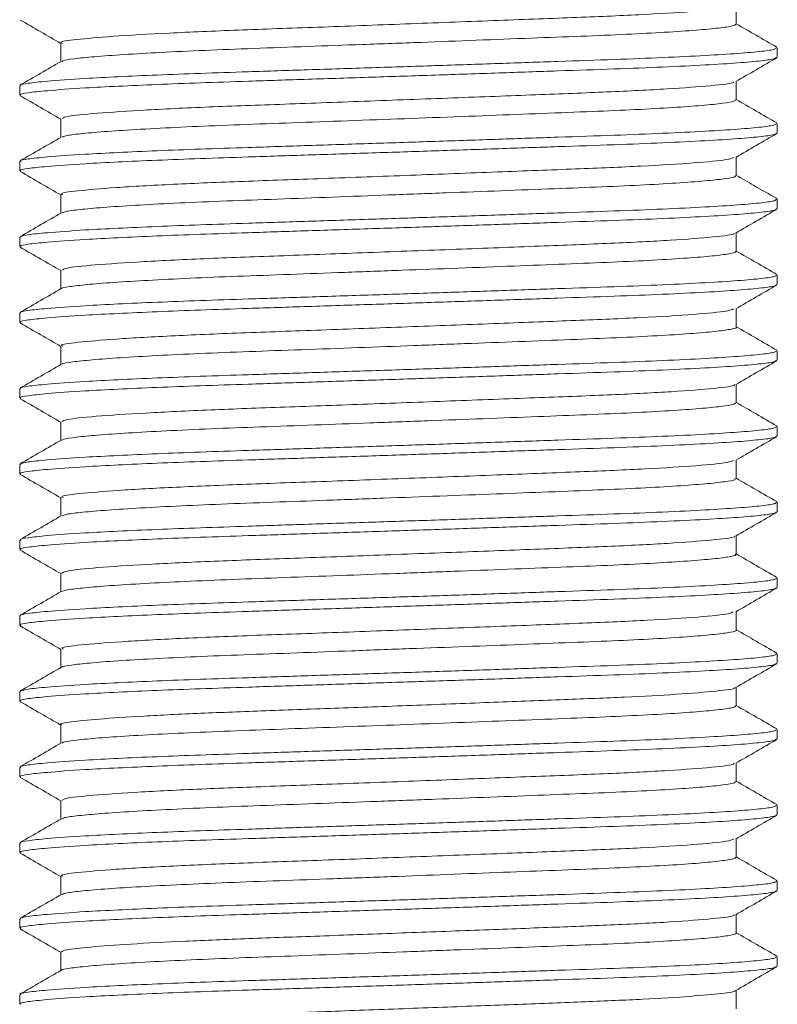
# Model space of a CAD drawing. Header units: millimetres. Extents: x 0 to 210, y 0 to 297.
# Tile 18 of 38: x 69 to 79, y 213 to 226. Entities that reach past the tile are written whole.
import ezdxf

# ---------------------------------------------------------------- set-up
doc = ezdxf.new("R2010")
doc.units = ezdxf.units.MM
doc.linetypes.add('HIDDEN', pattern=[1.905, 1.27, -0.635])
doc.layers.add('FORMAT', color=7, linetype='HIDDEN')

msp = doc.modelspace()

# ---------------------------------------------------------------- linework, layer by layer
at = {"layer": 'FORMAT', "linetype": 'Continuous', "lineweight": 15}
for p, q in [((78.051, 225.659), (78.051, 225.904)), ((69.133, 225.409), (69.133, 225.163)), ((78.592, 225.221), (78.592, 225.346)), ((78.051, 224.659), (78.051, 224.904)), ((68.592, 224.846), (68.592, 224.721)), ((69.133, 224.409), (69.133, 224.163)), ((78.592, 224.221), (78.592, 224.346)), ((78.051, 223.659), (78.051, 223.904)), ((68.592, 223.846), (68.592, 223.721)), ((69.133, 223.409), (69.133, 223.163)), ((78.592, 223.221), (78.592, 223.346)), ((68.592, 222.846), (68.592, 222.721)), ((78.051, 222.659), (78.051, 222.904)), ((69.133, 222.409), (69.133, 222.163)), ((78.592, 222.221), (78.592, 222.346)), ((68.592, 221.846), (68.592, 221.721)), ((78.051, 221.659), (78.051, 221.904)), ((69.133, 221.409), (69.133, 221.163)), ((78.592, 221.221), (78.592, 221.346)), ((78.051, 220.659), (78.051, 220.904)), ((68.592, 220.846), (68.592, 220.721)), ((69.133, 220.409), (69.133, 220.163)), ((78.592, 220.221), (78.592, 220.346)), ((68.592, 219.846), (68.592, 219.721)), ((78.051, 219.659), (78.051, 219.904)), ((69.133, 219.409), (69.133, 219.163)), ((78.592, 219.221), (78.592, 219.346)), ((68.592, 218.846), (68.592, 218.721)), ((78.051, 218.659), (78.051, 218.904)), ((69.133, 218.409), (69.133, 218.163)), ((78.592, 218.221), (78.592, 218.346)), ((78.051, 217.659), (78.051, 217.904)), ((68.592, 217.846), (68.592, 217.721)), ((69.133, 217.409), (69.133, 217.163)), ((78.592, 217.221), (78.592, 217.346)), ((68.592, 216.846), (68.592, 216.721)), ((78.051, 216.659), (78.051, 216.904)), ((69.133, 216.409), (69.133, 216.163)), ((78.592, 216.221), (78.592, 216.346)), ((68.592, 215.846), (68.592, 215.721)), ((78.051, 215.659), (78.051, 215.904)), ((69.133, 215.409), (69.133, 215.163)), ((78.592, 215.221), (78.592, 215.346)), ((78.051, 214.659), (78.051, 214.904)), ((68.592, 214.846), (68.592, 214.721)), ((69.133, 214.409), (69.133, 214.163)), ((78.592, 214.221), (78.592, 214.346)), ((68.592, 213.846), (68.592, 213.721)), ((78.051, 213.659), (78.051, 213.904)), ((69.133, 213.409), (69.133, 213.163)), ((78.592, 213.221), (78.592, 213.346)), ((68.592, 212.846), (68.592, 212.721)), ((78.051, 212.659), (78.051, 212.904))]:
    msp.add_line(p, q, dxfattribs=at)
at = {"layer": 'FORMAT', "linetype": 'Continuous', "lineweight": 0}
for p, q in [((78.586, 223.353), (78.58, 223.355)), ((68.607, 222.846), (68.598, 222.853)), ((78.586, 220.353), (78.579, 220.355)), ((68.607, 219.846), (68.598, 219.853)), ((78.586, 217.353), (78.579, 217.355)), ((68.607, 216.846), (68.598, 216.853)), ((78.586, 214.353), (78.579, 214.355))]:
    msp.add_line(p, q, dxfattribs=at)
for points, knots in [([(78.021, 225.9), (77.994, 225.889), (77.932, 225.865), (77.495, 225.824), (76.806, 225.782), (75.903, 225.745), (74.844, 225.705), (73.686, 225.661), (72.528, 225.618), (71.458, 225.58), (70.53, 225.541), (69.787, 225.498), (69.319, 225.455), (69.111, 225.428), (69.151, 225.412), (69.159, 225.409)], [0, 0, 0, 0, 0.066178, 0.150268, 0.233581, 0.315192, 0.398443, 0.483987, 0.568937, 0.650683, 0.732229, 0.816179, 0.899809, 0.980468, 1, 1, 1, 1]), ([(78.047, 225.659), (78.038, 225.651), (78.02, 225.634), (77.836, 225.607), (77.537, 225.579), (77.126, 225.551), (76.61, 225.524), (76.014, 225.499), (75.343, 225.474), (74.629, 225.446), (73.879, 225.418), (73.127, 225.39), (72.382, 225.363), (71.678, 225.338), (71.022, 225.313), (70.444, 225.285), (69.952, 225.257), (69.565, 225.229), (69.298, 225.202), (69.16, 225.181), (69.156, 225.17), (69.154, 225.167)], [0, 0, 0, 0, 0.0502041, 0.1056919, 0.1596188, 0.2151089, 0.2690451, 0.3245461, 0.3784699, 0.4339575, 0.4878821, 0.5433699, 0.5973062, 0.6528073, 0.7067308, 0.7622183, 0.8161413, 0.8716272, 0.9255634, 0.9810643, 1, 1, 1, 1]), ([(68.607, 224.846), (68.602, 224.849), (68.583, 224.859), (68.691, 224.878), (68.952, 224.907), (69.37, 224.937), (69.882, 224.964), (70.394, 224.987), (70.973, 225.009), (71.639, 225.031), (72.401, 225.056), (73.234, 225.083), (74.084, 225.111), (74.913, 225.139), (75.712, 225.167), (76.444, 225.191), (77.101, 225.217), (77.652, 225.244), (78.094, 225.272), (78.4, 225.3), (78.572, 225.325), (78.576, 225.34), (78.577, 225.346)], [0, 0, 0, 0, 0.014985, 0.067933, 0.122416, 0.190062, 0.234686, 0.280215, 0.32484, 0.370369, 0.423315, 0.477797, 0.530745, 0.585229, 0.638185, 0.692678, 0.745625, 0.800107, 0.853054, 0.907535, 0.960492, 1, 1, 1, 1]), ([(68.607, 224.721), (68.602, 224.724), (68.583, 224.734), (68.691, 224.753), (68.952, 224.782), (69.37, 224.812), (69.882, 224.839), (70.394, 224.862), (70.973, 224.884), (71.639, 224.906), (72.401, 224.931), (73.234, 224.958), (74.084, 224.986), (74.913, 225.014), (75.712, 225.042), (76.444, 225.066), (77.101, 225.092), (77.652, 225.119), (78.094, 225.147), (78.4, 225.175), (78.572, 225.2), (78.576, 225.215), (78.577, 225.221)], [0, 0, 0, 0, 0.014985, 0.067933, 0.122416, 0.190062, 0.234686, 0.280215, 0.32484, 0.370369, 0.423315, 0.477797, 0.530745, 0.585229, 0.638185, 0.692678, 0.745625, 0.800107, 0.853054, 0.907535, 0.960492, 1, 1, 1, 1]), ([(78.014, 224.899), (78.016, 224.896), (78.025, 224.879), (77.743, 224.846), (77.18, 224.803), (76.378, 224.763), (75.41, 224.726), (74.309, 224.684), (73.143, 224.641), (72.016, 224.599), (70.997, 224.563), (70.137, 224.52), (69.517, 224.477), (69.173, 224.439), (69.163, 224.418), (69.159, 224.409)], [0, 0, 0, 0, 0.023922, 0.10881, 0.192807, 0.274656, 0.354653, 0.437783, 0.523371, 0.607034, 0.688372, 0.772846, 0.858455, 0.940834, 1, 1, 1, 1]), ([(78.037, 224.659), (78.037, 224.653), (78.035, 224.638), (77.886, 224.613), (77.617, 224.586), (77.226, 224.557), (76.737, 224.53), (76.153, 224.505), (75.502, 224.48), (74.791, 224.452), (74.052, 224.425), (73.294, 224.396), (72.551, 224.369), (71.83, 224.343), (71.166, 224.319), (70.565, 224.291), (70.056, 224.264), (69.641, 224.235), (69.348, 224.208), (69.18, 224.185), (69.163, 224.172), (69.157, 224.168)], [0, 0, 0, 0, 0.039228, 0.093174, 0.148684, 0.202639, 0.258159, 0.312113, 0.367634, 0.421579, 0.477089, 0.531043, 0.586561, 0.640517, 0.696039, 0.749984, 0.805494, 0.859447, 0.914963, 0.96892, 1, 1, 1, 1]), ([(68.607, 223.846), (68.602, 223.849), (68.583, 223.859), (68.691, 223.878), (68.952, 223.907), (69.37, 223.937), (69.882, 223.964), (70.394, 223.987), (70.973, 224.009), (71.639, 224.031), (72.401, 224.056), (73.234, 224.083), (74.084, 224.111), (74.913, 224.139), (75.712, 224.167), (76.444, 224.191), (77.101, 224.217), (77.652, 224.244), (78.094, 224.272), (78.4, 224.3), (78.572, 224.325), (78.576, 224.34), (78.577, 224.346)], [0, 0, 0, 0, 0.014985, 0.067933, 0.122416, 0.190062, 0.234686, 0.280215, 0.32484, 0.370369, 0.423315, 0.477797, 0.530745, 0.585229, 0.638185, 0.692678, 0.745625, 0.800107, 0.853054, 0.907535, 0.960492, 1, 1, 1, 1]), ([(68.607, 223.721), (68.602, 223.724), (68.583, 223.734), (68.691, 223.753), (68.952, 223.782), (69.37, 223.812), (69.882, 223.839), (70.394, 223.862), (70.973, 223.884), (71.639, 223.906), (72.401, 223.931), (73.234, 223.958), (74.084, 223.986), (74.913, 224.014), (75.712, 224.042), (76.444, 224.066), (77.101, 224.092), (77.652, 224.119), (78.094, 224.147), (78.4, 224.175), (78.572, 224.2), (78.576, 224.215), (78.577, 224.221)], [0, 0, 0, 0, 0.014985, 0.067933, 0.122416, 0.190062, 0.234686, 0.280215, 0.32484, 0.370369, 0.423315, 0.477797, 0.530745, 0.585229, 0.638185, 0.692678, 0.745625, 0.800107, 0.853054, 0.907535, 0.960492, 1, 1, 1, 1]), ([(78.017, 223.9), (77.996, 223.89), (77.945, 223.866), (77.522, 223.826), (76.839, 223.784), (75.946, 223.747), (74.901, 223.707), (73.755, 223.663), (72.603, 223.62), (71.528, 223.583), (70.585, 223.544), (69.821, 223.501), (69.334, 223.457), (69.115, 223.429), (69.153, 223.412), (69.161, 223.409)], [0, 0, 0, 0, 0.062656, 0.147461, 0.231606, 0.312577, 0.394911, 0.479639, 0.563953, 0.645177, 0.727185, 0.811814, 0.896276, 0.977815, 1, 1, 1, 1]), ([(78.035, 223.659), (78.039, 223.655), (78.049, 223.642), (77.93, 223.62), (77.688, 223.592), (77.325, 223.564), (76.854, 223.536), (76.294, 223.51), (75.652, 223.486), (74.958, 223.459), (74.218, 223.431), (73.468, 223.403), (72.714, 223.375), (71.992, 223.348), (71.308, 223.324), (70.696, 223.298), (70.161, 223.27), (69.727, 223.242), (69.403, 223.214), (69.203, 223.189), (69.168, 223.175), (69.154, 223.168)], [0, 0, 0, 0, 0.025976, 0.081587, 0.13563, 0.19124, 0.245296, 0.30092, 0.354966, 0.41058, 0.464624, 0.520234, 0.574289, 0.629913, 0.683961, 0.739577, 0.793621, 0.849232, 0.903287, 0.958909, 1, 1, 1, 1]), ([(68.605, 222.855), (68.63, 222.863), (68.682, 222.879), (68.957, 222.907), (69.369, 222.937), (69.882, 222.964), (70.394, 222.987), (70.973, 223.009), (71.639, 223.031), (72.401, 223.056), (73.234, 223.083), (74.084, 223.111), (74.913, 223.139), (75.712, 223.167), (76.444, 223.191), (77.101, 223.217), (77.652, 223.244), (78.094, 223.272), (78.4, 223.3), (78.572, 223.325), (78.576, 223.34), (78.577, 223.346)], [0, 0, 0, 0, 0.0501954, 0.1057157, 0.1746487, 0.220122, 0.2665177, 0.311991, 0.3583872, 0.4123408, 0.467859, 0.5218151, 0.5773354, 0.6312999, 0.68683, 0.7407842, 0.7963032, 0.8502574, 0.9057757, 0.9597402, 1, 1, 1, 1]), ([(68.607, 222.721), (68.602, 222.724), (68.583, 222.734), (68.691, 222.753), (68.952, 222.782), (69.37, 222.812), (69.882, 222.839), (70.394, 222.862), (70.973, 222.884), (71.639, 222.906), (72.401, 222.931), (73.234, 222.958), (74.084, 222.986), (74.913, 223.014), (75.712, 223.042), (76.444, 223.066), (77.101, 223.092), (77.652, 223.119), (78.094, 223.147), (78.4, 223.175), (78.572, 223.2), (78.576, 223.215), (78.577, 223.221)], [0, 0, 0, 0, 0.014985, 0.067933, 0.122416, 0.190062, 0.234686, 0.280215, 0.32484, 0.370369, 0.423315, 0.477797, 0.530745, 0.585229, 0.638185, 0.692678, 0.745625, 0.800107, 0.853054, 0.907535, 0.960492, 1, 1, 1, 1]), ([(78.019, 222.899), (78.021, 222.897), (78.035, 222.881), (77.772, 222.849), (77.227, 222.805), (76.428, 222.765), (75.458, 222.728), (74.357, 222.686), (73.193, 222.643), (72.071, 222.601), (71.054, 222.565), (70.19, 222.523), (69.552, 222.48), (69.183, 222.441), (69.164, 222.419), (69.156, 222.409)], [0, 0, 0, 0, 0.018027, 0.102163, 0.18712, 0.270064, 0.350858, 0.434791, 0.519791, 0.603014, 0.683717, 0.767427, 0.852448, 0.935932, 1, 1, 1, 1]), ([(78.038, 222.659), (78.042, 222.657), (78.06, 222.646), (77.966, 222.626), (77.756, 222.598), (77.414, 222.57), (76.97, 222.542), (76.425, 222.516), (75.805, 222.492), (75.116, 222.465), (74.39, 222.437), (73.635, 222.409), (72.885, 222.381), (72.149, 222.354), (71.46, 222.33), (70.825, 222.304), (70.275, 222.276), (69.815, 222.248), (69.462, 222.22), (69.239, 222.193), (69.135, 222.176), (69.142, 222.167), (69.142, 222.167)], [0, 0, 0, 0, 0.013927, 0.067845, 0.123326, 0.17725, 0.232737, 0.286666, 0.34216, 0.396078, 0.451559, 0.505481, 0.560966, 0.614895, 0.67039, 0.724308, 0.779789, 0.833709, 0.889192, 0.943122, 0.998616, 1, 1, 1, 1]), ([(68.607, 221.846), (68.602, 221.849), (68.583, 221.859), (68.691, 221.878), (68.952, 221.907), (69.37, 221.937), (69.882, 221.964), (70.394, 221.987), (70.973, 222.009), (71.639, 222.031), (72.401, 222.056), (73.234, 222.083), (74.084, 222.111), (74.913, 222.139), (75.712, 222.167), (76.444, 222.191), (77.101, 222.217), (77.652, 222.244), (78.094, 222.272), (78.4, 222.3), (78.572, 222.325), (78.576, 222.34), (78.577, 222.346)], [0, 0, 0, 0, 0.014985, 0.067933, 0.122416, 0.190062, 0.234686, 0.280215, 0.32484, 0.370369, 0.423315, 0.477797, 0.530745, 0.585229, 0.638185, 0.692678, 0.745625, 0.800107, 0.853054, 0.907535, 0.960492, 1, 1, 1, 1]), ([(68.607, 221.721), (68.602, 221.724), (68.583, 221.734), (68.691, 221.753), (68.952, 221.782), (69.37, 221.812), (69.882, 221.839), (70.394, 221.862), (70.973, 221.884), (71.639, 221.906), (72.401, 221.931), (73.234, 221.958), (74.084, 221.986), (74.913, 222.014), (75.712, 222.042), (76.444, 222.066), (77.101, 222.092), (77.652, 222.119), (78.094, 222.147), (78.4, 222.175), (78.572, 222.2), (78.576, 222.215), (78.577, 222.221)], [0, 0, 0, 0, 0.014985, 0.067933, 0.122416, 0.190062, 0.234686, 0.280215, 0.32484, 0.370369, 0.423315, 0.477797, 0.530745, 0.585229, 0.638185, 0.692678, 0.745625, 0.800107, 0.853054, 0.907535, 0.960492, 1, 1, 1, 1]), ([(78.014, 221.9), (77.994, 221.89), (77.946, 221.867), (77.524, 221.826), (76.84, 221.784), (75.951, 221.747), (74.919, 221.707), (73.785, 221.665), (72.637, 221.622), (71.556, 221.584), (70.601, 221.545), (69.828, 221.501), (69.334, 221.457), (69.115, 221.429), (69.153, 221.412), (69.161, 221.408)], [0, 0, 0, 0, 0.060741, 0.146253, 0.231103, 0.3113, 0.392817, 0.476722, 0.560292, 0.642311, 0.724914, 0.810234, 0.895417, 0.97764, 1, 1, 1, 1]), ([(78.049, 221.659), (78.05, 221.659), (78.071, 221.65), (77.997, 221.632), (77.815, 221.604), (77.502, 221.576), (77.078, 221.548), (76.558, 221.521), (75.949, 221.497), (75.278, 221.471), (74.554, 221.444), (73.809, 221.415), (73.051, 221.387), (72.314, 221.36), (71.608, 221.335), (70.964, 221.31), (70.39, 221.283), (69.911, 221.255), (69.531, 221.226), (69.28, 221.199), (69.153, 221.18), (69.153, 221.17), (69.153, 221.168)], [0, 0, 0, 0, 0.001251, 0.056786, 0.110751, 0.16628, 0.220256, 0.275798, 0.329769, 0.385306, 0.439271, 0.4948, 0.548775, 0.604316, 0.658289, 0.713828, 0.767792, 0.823321, 0.877295, 0.932834, 0.986808, 1, 1, 1, 1]), ([(68.607, 220.846), (68.602, 220.849), (68.583, 220.859), (68.691, 220.878), (68.952, 220.907), (69.37, 220.937), (69.882, 220.964), (70.394, 220.987), (70.973, 221.009), (71.639, 221.031), (72.401, 221.056), (73.234, 221.083), (74.084, 221.111), (74.913, 221.139), (75.712, 221.167), (76.444, 221.191), (77.101, 221.217), (77.652, 221.244), (78.094, 221.272), (78.4, 221.3), (78.572, 221.325), (78.576, 221.34), (78.577, 221.346)], [0, 0, 0, 0, 0.014985, 0.067933, 0.122416, 0.190062, 0.234686, 0.280215, 0.32484, 0.370369, 0.423315, 0.477797, 0.530745, 0.585229, 0.638185, 0.692678, 0.745625, 0.800107, 0.853054, 0.907535, 0.960492, 1, 1, 1, 1]), ([(68.607, 220.721), (68.602, 220.724), (68.583, 220.734), (68.691, 220.753), (68.952, 220.782), (69.37, 220.812), (69.882, 220.839), (70.394, 220.862), (70.973, 220.884), (71.639, 220.906), (72.401, 220.931), (73.234, 220.958), (74.084, 220.986), (74.913, 221.014), (75.712, 221.042), (76.444, 221.066), (77.101, 221.092), (77.652, 221.119), (78.094, 221.147), (78.4, 221.175), (78.572, 221.2), (78.576, 221.215), (78.577, 221.221)], [0, 0, 0, 0, 0.014985, 0.067933, 0.122416, 0.190062, 0.234686, 0.280215, 0.32484, 0.370369, 0.423315, 0.477797, 0.530745, 0.585229, 0.638185, 0.692678, 0.745625, 0.800107, 0.853054, 0.907535, 0.960492, 1, 1, 1, 1]), ([(78.022, 220.9), (78.024, 220.898), (78.04, 220.882), (77.784, 220.85), (77.242, 220.806), (76.439, 220.765), (75.462, 220.728), (74.358, 220.686), (73.2, 220.643), (72.088, 220.602), (71.079, 220.566), (70.213, 220.524), (69.565, 220.481), (69.185, 220.441), (69.164, 220.419), (69.155, 220.409)], [0, 0, 0, 0, 0.016213, 0.100837, 0.186374, 0.269923, 0.351254, 0.435748, 0.519799, 0.602125, 0.6819, 0.764594, 0.850183, 0.934291, 1, 1, 1, 1]), ([(78.041, 220.659), (78.038, 220.652), (78.029, 220.637), (77.866, 220.611), (77.582, 220.583), (77.184, 220.555), (76.681, 220.527), (76.095, 220.502), (75.432, 220.477), (74.723, 220.45), (73.975, 220.422), (73.224, 220.394), (72.475, 220.366), (71.766, 220.341), (71.101, 220.316), (70.514, 220.289), (70.009, 220.261), (69.608, 220.233), (69.325, 220.205), (69.172, 220.184), (69.161, 220.172), (69.158, 220.168)], [0, 0, 0, 0, 0.043864, 0.099462, 0.153495, 0.209093, 0.263137, 0.318748, 0.372779, 0.428376, 0.482407, 0.538003, 0.592046, 0.647658, 0.70169, 0.757289, 0.81132, 0.866917, 0.92096, 0.976571, 1, 1, 1, 1]), ([(68.605, 219.855), (68.63, 219.863), (68.682, 219.879), (68.957, 219.907), (69.369, 219.937), (69.882, 219.964), (70.394, 219.987), (70.973, 220.009), (71.639, 220.031), (72.401, 220.056), (73.234, 220.083), (74.084, 220.111), (74.913, 220.139), (75.712, 220.167), (76.444, 220.191), (77.101, 220.217), (77.652, 220.244), (78.094, 220.272), (78.4, 220.3), (78.572, 220.325), (78.576, 220.34), (78.577, 220.346)], [0, 0, 0, 0, 0.050357, 0.105868, 0.174789, 0.220254, 0.266642, 0.312108, 0.358496, 0.412441, 0.467949, 0.521896, 0.577407, 0.631363, 0.686883, 0.740828, 0.796338, 0.850283, 0.905792, 0.959747, 1, 1, 1, 1]), ([(68.607, 219.721), (68.602, 219.724), (68.583, 219.734), (68.691, 219.753), (68.952, 219.782), (69.37, 219.812), (69.882, 219.839), (70.394, 219.862), (70.973, 219.884), (71.639, 219.906), (72.401, 219.931), (73.234, 219.958), (74.084, 219.986), (74.913, 220.014), (75.712, 220.042), (76.444, 220.066), (77.101, 220.092), (77.652, 220.119), (78.094, 220.147), (78.4, 220.175), (78.572, 220.2), (78.576, 220.215), (78.577, 220.221)], [0, 0, 0, 0, 0.014985, 0.067933, 0.122416, 0.190062, 0.234686, 0.280215, 0.32484, 0.370369, 0.423315, 0.477797, 0.530745, 0.585229, 0.638185, 0.692678, 0.745625, 0.800107, 0.853054, 0.907535, 0.960492, 1, 1, 1, 1]), ([(78.013, 219.899), (77.996, 219.89), (77.954, 219.868), (77.555, 219.829), (76.891, 219.786), (76.007, 219.749), (74.962, 219.709), (73.81, 219.665), (72.647, 219.622), (71.566, 219.584), (70.621, 219.545), (69.856, 219.503), (69.355, 219.46), (69.123, 219.43), (69.156, 219.413), (69.165, 219.409)], [0, 0, 0, 0, 0.057172, 0.141202, 0.224755, 0.306677, 0.389553, 0.475012, 0.560187, 0.642291, 0.723454, 0.807296, 0.891118, 0.972223, 1, 1, 1, 1]), ([(78.035, 219.659), (78.037, 219.654), (78.043, 219.641), (77.911, 219.617), (77.658, 219.589), (77.281, 219.561), (76.805, 219.533), (76.232, 219.508), (75.589, 219.483), (74.884, 219.456), (74.148, 219.428), (73.39, 219.4), (72.645, 219.372), (71.919, 219.346), (71.248, 219.322), (70.637, 219.295), (70.116, 219.267), (69.688, 219.239), (69.379, 219.211), (69.191, 219.187), (69.165, 219.173), (69.154, 219.167)], [0, 0, 0, 0, 0.031647, 0.085561, 0.141038, 0.194961, 0.250448, 0.304372, 0.359861, 0.413775, 0.469252, 0.523174, 0.578658, 0.632584, 0.688073, 0.741988, 0.797465, 0.851385, 0.906868, 0.960794, 1, 1, 1, 1]), ([(68.607, 218.846), (68.602, 218.849), (68.583, 218.859), (68.691, 218.878), (68.952, 218.907), (69.37, 218.937), (69.882, 218.964), (70.394, 218.987), (70.973, 219.009), (71.639, 219.031), (72.401, 219.056), (73.234, 219.083), (74.084, 219.111), (74.913, 219.139), (75.712, 219.167), (76.444, 219.191), (77.101, 219.217), (77.652, 219.244), (78.094, 219.272), (78.4, 219.3), (78.572, 219.325), (78.576, 219.34), (78.577, 219.346)], [0, 0, 0, 0, 0.014985, 0.067933, 0.122416, 0.190062, 0.234686, 0.280215, 0.32484, 0.370369, 0.423315, 0.477797, 0.530745, 0.585229, 0.638185, 0.692678, 0.745625, 0.800107, 0.853054, 0.907535, 0.960492, 1, 1, 1, 1]), ([(68.607, 218.721), (68.602, 218.724), (68.583, 218.734), (68.691, 218.753), (68.952, 218.782), (69.37, 218.812), (69.882, 218.839), (70.394, 218.862), (70.973, 218.884), (71.639, 218.906), (72.401, 218.931), (73.234, 218.958), (74.084, 218.986), (74.913, 219.014), (75.712, 219.042), (76.444, 219.066), (77.101, 219.092), (77.652, 219.119), (78.094, 219.147), (78.4, 219.175), (78.572, 219.2), (78.576, 219.215), (78.577, 219.221)], [0, 0, 0, 0, 0.014985, 0.067933, 0.122416, 0.190062, 0.234686, 0.280215, 0.32484, 0.370369, 0.423315, 0.477797, 0.530745, 0.585229, 0.638185, 0.692678, 0.745625, 0.800107, 0.853054, 0.907535, 0.960492, 1, 1, 1, 1]), ([(78.025, 218.9), (78.027, 218.898), (78.046, 218.883), (77.8, 218.852), (77.276, 218.809), (76.491, 218.767), (75.532, 218.731), (74.438, 218.689), (73.276, 218.646), (72.148, 218.604), (71.122, 218.568), (70.245, 218.526), (69.588, 218.483), (69.193, 218.443), (69.163, 218.419), (69.149, 218.409)], [0, 0, 0, 0, 0.012503, 0.096405, 0.181329, 0.264437, 0.345085, 0.428768, 0.513717, 0.597088, 0.677696, 0.761141, 0.846093, 0.929709, 1, 1, 1, 1]), ([(78.037, 218.659), (78.041, 218.656), (78.056, 218.645), (77.952, 218.623), (77.726, 218.595), (77.377, 218.567), (76.919, 218.539), (76.37, 218.513), (75.737, 218.489), (75.049, 218.462), (74.314, 218.434), (73.564, 218.406), (72.809, 218.378), (72.082, 218.352), (71.392, 218.327), (70.77, 218.301), (70.224, 218.274), (69.777, 218.245), (69.437, 218.217), (69.214, 218.191), (69.168, 218.175), (69.146, 218.168)], [0, 0, 0, 0, 0.018816, 0.074355, 0.128327, 0.183863, 0.237848, 0.293398, 0.347374, 0.402915, 0.456888, 0.512425, 0.566408, 0.621958, 0.675936, 0.731479, 0.785452, 0.840988, 0.894971, 0.95052, 1, 1, 1, 1]), ([(68.607, 217.846), (68.602, 217.849), (68.583, 217.859), (68.691, 217.878), (68.952, 217.907), (69.37, 217.937), (69.882, 217.964), (70.394, 217.987), (70.973, 218.009), (71.639, 218.031), (72.401, 218.056), (73.234, 218.083), (74.084, 218.111), (74.913, 218.139), (75.712, 218.167), (76.444, 218.191), (77.101, 218.217), (77.652, 218.244), (78.094, 218.272), (78.4, 218.3), (78.572, 218.325), (78.576, 218.34), (78.577, 218.346)], [0, 0, 0, 0, 0.014985, 0.067933, 0.122416, 0.190062, 0.234686, 0.280215, 0.32484, 0.370369, 0.423315, 0.477797, 0.530745, 0.585229, 0.638185, 0.692678, 0.745625, 0.800107, 0.853054, 0.907535, 0.960492, 1, 1, 1, 1]), ([(68.607, 217.721), (68.602, 217.724), (68.583, 217.734), (68.691, 217.753), (68.952, 217.782), (69.37, 217.812), (69.882, 217.839), (70.394, 217.862), (70.973, 217.884), (71.639, 217.906), (72.401, 217.931), (73.234, 217.958), (74.084, 217.986), (74.913, 218.014), (75.712, 218.042), (76.444, 218.066), (77.101, 218.092), (77.652, 218.119), (78.094, 218.147), (78.4, 218.175), (78.572, 218.2), (78.576, 218.215), (78.577, 218.221)], [0, 0, 0, 0, 0.014985, 0.067933, 0.122416, 0.190062, 0.234686, 0.280215, 0.32484, 0.370369, 0.423315, 0.477797, 0.530745, 0.585229, 0.638185, 0.692678, 0.745625, 0.800107, 0.853054, 0.907535, 0.960492, 1, 1, 1, 1]), ([(78.011, 217.9), (77.998, 217.891), (77.965, 217.87), (77.58, 217.831), (76.924, 217.788), (76.049, 217.75), (75.019, 217.711), (73.88, 217.668), (72.723, 217.625), (71.637, 217.587), (70.678, 217.548), (69.892, 217.505), (69.371, 217.462), (69.127, 217.431), (69.158, 217.413), (69.166, 217.408)], [0, 0, 0, 0, 0.053381, 0.138089, 0.222441, 0.303736, 0.385666, 0.47027, 0.554766, 0.63639, 0.717971, 0.802451, 0.887069, 0.969039, 1, 1, 1, 1]), ([(78.043, 217.659), (78.046, 217.658), (78.066, 217.649), (77.984, 217.629), (77.791, 217.602), (77.464, 217.573), (77.033, 217.546), (76.499, 217.519), (75.888, 217.495), (75.206, 217.468), (74.485, 217.441), (73.731, 217.413), (72.98, 217.385), (72.24, 217.357), (71.545, 217.333), (70.902, 217.307), (70.341, 217.28), (69.868, 217.252), (69.501, 217.224), (69.261, 217.196), (69.146, 217.179), (69.148, 217.169), (69.148, 217.168)], [0, 0, 0, 0, 0.00763, 0.061649, 0.117234, 0.171258, 0.226847, 0.280878, 0.336476, 0.390495, 0.44608, 0.500101, 0.555689, 0.60972, 0.665318, 0.719337, 0.774922, 0.828941, 0.884526, 0.938557, 0.994156, 1, 1, 1, 1]), ([(68.604, 216.855), (68.629, 216.863), (68.682, 216.879), (68.957, 216.907), (69.369, 216.937), (69.882, 216.964), (70.394, 216.987), (70.973, 217.009), (71.639, 217.031), (72.401, 217.056), (73.234, 217.083), (74.084, 217.111), (74.913, 217.139), (75.712, 217.167), (76.444, 217.191), (77.101, 217.217), (77.652, 217.244), (78.094, 217.272), (78.4, 217.3), (78.572, 217.325), (78.576, 217.34), (78.577, 217.346)], [0, 0, 0, 0, 0.050562, 0.106061, 0.174967, 0.220423, 0.266801, 0.312257, 0.358635, 0.412568, 0.468064, 0.522, 0.577499, 0.631442, 0.686951, 0.740884, 0.796382, 0.850315, 0.905812, 0.959756, 1, 1, 1, 1]), ([(68.607, 216.721), (68.602, 216.724), (68.583, 216.734), (68.691, 216.753), (68.952, 216.782), (69.37, 216.812), (69.882, 216.839), (70.394, 216.862), (70.973, 216.884), (71.639, 216.906), (72.401, 216.931), (73.234, 216.958), (74.084, 216.986), (74.913, 217.014), (75.712, 217.042), (76.444, 217.066), (77.101, 217.092), (77.652, 217.119), (78.094, 217.147), (78.4, 217.175), (78.572, 217.2), (78.576, 217.215), (78.577, 217.221)], [0, 0, 0, 0, 0.014985, 0.067933, 0.122416, 0.190062, 0.234686, 0.280215, 0.32484, 0.370369, 0.423315, 0.477797, 0.530745, 0.585229, 0.638185, 0.692678, 0.745625, 0.800107, 0.853054, 0.907535, 0.960492, 1, 1, 1, 1]), ([(78.029, 216.9), (78.031, 216.898), (78.051, 216.884), (77.813, 216.853), (77.319, 216.812), (76.61, 216.773), (75.791, 216.741), (74.854, 216.705), (73.835, 216.666), (72.805, 216.628), (71.833, 216.593), (70.952, 216.56), (70.197, 216.523), (69.607, 216.484), (69.256, 216.446), (69.108, 216.424), (69.142, 216.411), (69.146, 216.409)], [0, 0, 0, 0, 0.00929, 0.093148, 0.178131, 0.252353, 0.324014, 0.397648, 0.473095, 0.54837, 0.621512, 0.693406, 0.767998, 0.84362, 0.918259, 0.9902, 1, 1, 1, 1]), ([(78.044, 216.659), (78.037, 216.651), (78.022, 216.635), (77.842, 216.608), (77.549, 216.58), (77.137, 216.552), (76.63, 216.525), (76.03, 216.5), (75.367, 216.475), (74.648, 216.447), (73.905, 216.419), (73.146, 216.391), (72.407, 216.364), (71.695, 216.338), (71.043, 216.313), (70.458, 216.286), (69.967, 216.258), (69.573, 216.23), (69.305, 216.202), (69.163, 216.182), (69.157, 216.17), (69.156, 216.167)], [0, 0, 0, 0, 0.049405, 0.103329, 0.158816, 0.21275, 0.268248, 0.32218, 0.377675, 0.431599, 0.487086, 0.541019, 0.596516, 0.650448, 0.705946, 0.759869, 0.815356, 0.869288, 0.924783, 0.978717, 1, 1, 1, 1]), ([(68.607, 215.846), (68.602, 215.849), (68.583, 215.859), (68.691, 215.878), (68.952, 215.907), (69.37, 215.937), (69.882, 215.964), (70.394, 215.987), (70.973, 216.009), (71.639, 216.031), (72.401, 216.056), (73.234, 216.083), (74.084, 216.111), (74.913, 216.139), (75.712, 216.167), (76.444, 216.191), (77.101, 216.217), (77.652, 216.244), (78.094, 216.272), (78.4, 216.3), (78.572, 216.325), (78.576, 216.34), (78.577, 216.346)], [0, 0, 0, 0, 0.014985, 0.067933, 0.122416, 0.190062, 0.234686, 0.280215, 0.32484, 0.370369, 0.423315, 0.477797, 0.530745, 0.585229, 0.638185, 0.692678, 0.745625, 0.800107, 0.853054, 0.907535, 0.960492, 1, 1, 1, 1]), ([(68.607, 215.721), (68.602, 215.724), (68.583, 215.734), (68.691, 215.753), (68.952, 215.782), (69.37, 215.812), (69.882, 215.839), (70.394, 215.862), (70.973, 215.884), (71.639, 215.906), (72.401, 215.931), (73.234, 215.958), (74.084, 215.986), (74.913, 216.014), (75.712, 216.042), (76.444, 216.066), (77.101, 216.092), (77.652, 216.119), (78.094, 216.147), (78.4, 216.175), (78.572, 216.2), (78.576, 216.215), (78.577, 216.221)], [0, 0, 0, 0, 0.014985, 0.067933, 0.122416, 0.190062, 0.234686, 0.280215, 0.32484, 0.370369, 0.423315, 0.477797, 0.530745, 0.585229, 0.638185, 0.692678, 0.745625, 0.800107, 0.853054, 0.907535, 0.960492, 1, 1, 1, 1]), ([(78.016, 215.9), (78.018, 215.896), (78.028, 215.88), (77.755, 215.847), (77.198, 215.804), (76.39, 215.763), (75.414, 215.727), (74.308, 215.684), (73.144, 215.641), (72.026, 215.6), (71.014, 215.563), (70.157, 215.521), (69.531, 215.478), (69.176, 215.44), (69.164, 215.418), (69.159, 215.409)], [0, 0, 0, 0, 0.022014, 0.106167, 0.19102, 0.273747, 0.354536, 0.438496, 0.523402, 0.606418, 0.687085, 0.770833, 0.855771, 0.939055, 1, 1, 1, 1]), ([(78.037, 215.659), (78.037, 215.653), (78.037, 215.639), (77.893, 215.614), (77.625, 215.586), (77.241, 215.558), (76.75, 215.531), (76.174, 215.505), (75.519, 215.481), (74.816, 215.453), (74.071, 215.425), (73.32, 215.397), (72.569, 215.37), (71.854, 215.344), (71.182, 215.319), (70.585, 215.292), (70.068, 215.264), (69.654, 215.236), (69.354, 215.208), (69.183, 215.186), (69.164, 215.173), (69.157, 215.168)], [0, 0, 0, 0, 0.03645, 0.092008, 0.146002, 0.20156, 0.255565, 0.311138, 0.365131, 0.42069, 0.474683, 0.53024, 0.584245, 0.639817, 0.693813, 0.749375, 0.803368, 0.858926, 0.912931, 0.968502, 1, 1, 1, 1]), ([(68.607, 214.846), (68.602, 214.849), (68.583, 214.859), (68.691, 214.878), (68.952, 214.907), (69.37, 214.937), (69.882, 214.964), (70.394, 214.987), (70.973, 215.009), (71.639, 215.031), (72.401, 215.056), (73.234, 215.083), (74.084, 215.111), (74.913, 215.139), (75.712, 215.167), (76.444, 215.191), (77.101, 215.217), (77.652, 215.244), (78.094, 215.272), (78.4, 215.3), (78.572, 215.325), (78.576, 215.34), (78.577, 215.346)], [0, 0, 0, 0, 0.014985, 0.067933, 0.122416, 0.190062, 0.234686, 0.280215, 0.32484, 0.370369, 0.423315, 0.477797, 0.530745, 0.585229, 0.638185, 0.692678, 0.745625, 0.800107, 0.853054, 0.907535, 0.960492, 1, 1, 1, 1]), ([(68.607, 214.721), (68.602, 214.724), (68.583, 214.734), (68.691, 214.753), (68.952, 214.782), (69.37, 214.812), (69.882, 214.839), (70.394, 214.862), (70.973, 214.884), (71.639, 214.906), (72.401, 214.931), (73.234, 214.958), (74.084, 214.986), (74.913, 215.014), (75.712, 215.042), (76.444, 215.066), (77.101, 215.092), (77.652, 215.119), (78.094, 215.147), (78.4, 215.175), (78.572, 215.2), (78.576, 215.215), (78.577, 215.221)], [0, 0, 0, 0, 0.014985, 0.067933, 0.122416, 0.190062, 0.234686, 0.280215, 0.32484, 0.370369, 0.423315, 0.477797, 0.530745, 0.585229, 0.638185, 0.692678, 0.745625, 0.800107, 0.853054, 0.907535, 0.960492, 1, 1, 1, 1]), ([(78.017, 214.9), (77.995, 214.89), (77.943, 214.866), (77.518, 214.826), (76.834, 214.783), (75.939, 214.746), (74.894, 214.706), (73.747, 214.663), (72.596, 214.62), (71.522, 214.583), (70.579, 214.543), (69.817, 214.5), (69.331, 214.457), (69.114, 214.428), (69.153, 214.412), (69.161, 214.408)], [0, 0, 0, 0, 0.062809, 0.147622, 0.231755, 0.31271, 0.395072, 0.479809, 0.564112, 0.645317, 0.727353, 0.811993, 0.896446, 0.977961, 1, 1, 1, 1]), ([(78.034, 214.659), (78.038, 214.655), (78.05, 214.643), (77.935, 214.621), (77.698, 214.593), (77.335, 214.564), (76.871, 214.537), (76.309, 214.511), (75.675, 214.487), (74.976, 214.46), (74.244, 214.432), (73.487, 214.403), (72.739, 214.376), (72.009, 214.349), (71.331, 214.325), (70.71, 214.298), (70.178, 214.271), (69.736, 214.243), (69.412, 214.215), (69.205, 214.19), (69.169, 214.175), (69.153, 214.168)], [0, 0, 0, 0, 0.025386, 0.079381, 0.134941, 0.188943, 0.244512, 0.298517, 0.35409, 0.408084, 0.463645, 0.517646, 0.573212, 0.627219, 0.682792, 0.736787, 0.792347, 0.846346, 0.901911, 0.955918, 1, 1, 1, 1]), ([(68.607, 213.846), (68.602, 213.849), (68.583, 213.859), (68.691, 213.878), (68.952, 213.907), (69.37, 213.937), (69.882, 213.964), (70.394, 213.987), (70.973, 214.009), (71.639, 214.031), (72.401, 214.056), (73.234, 214.083), (74.084, 214.111), (74.913, 214.139), (75.712, 214.167), (76.444, 214.191), (77.101, 214.217), (77.652, 214.244), (78.094, 214.272), (78.4, 214.3), (78.572, 214.325), (78.576, 214.34), (78.577, 214.346)], [0, 0, 0, 0, 0.014985, 0.067933, 0.122416, 0.190062, 0.234686, 0.280215, 0.32484, 0.370369, 0.423315, 0.477797, 0.530745, 0.585229, 0.638185, 0.692678, 0.745625, 0.800107, 0.853054, 0.907535, 0.960492, 1, 1, 1, 1]), ([(68.607, 213.721), (68.602, 213.724), (68.583, 213.734), (68.691, 213.753), (68.952, 213.782), (69.37, 213.812), (69.882, 213.839), (70.394, 213.862), (70.973, 213.884), (71.639, 213.906), (72.401, 213.931), (73.234, 213.958), (74.084, 213.986), (74.913, 214.014), (75.712, 214.042), (76.444, 214.066), (77.101, 214.092), (77.652, 214.119), (78.094, 214.147), (78.4, 214.175), (78.572, 214.2), (78.576, 214.215), (78.577, 214.221)], [0, 0, 0, 0, 0.014985, 0.067933, 0.122416, 0.190062, 0.234686, 0.280215, 0.32484, 0.370369, 0.423315, 0.477797, 0.530745, 0.585229, 0.638185, 0.692678, 0.745625, 0.800107, 0.853054, 0.907535, 0.960492, 1, 1, 1, 1]), ([(78.018, 213.899), (78.021, 213.897), (78.034, 213.881), (77.769, 213.848), (77.223, 213.805), (76.451, 213.766), (75.564, 213.732), (74.602, 213.695), (73.573, 213.657), (72.553, 213.619), (71.601, 213.585), (70.749, 213.551), (70.029, 213.513), (69.5, 213.474), (69.184, 213.439), (69.157, 213.419), (69.144, 213.409)], [0, 0, 0, 0, 0.018766, 0.102885, 0.187805, 0.270695, 0.342365, 0.416627, 0.492215, 0.56712, 0.639446, 0.71203, 0.787061, 0.862617, 0.936693, 1, 1, 1, 1]), ([(78.04, 213.659), (78.043, 213.657), (78.062, 213.647), (77.971, 213.627), (77.763, 213.599), (77.428, 213.571), (76.983, 213.543), (76.445, 213.516), (75.822, 213.492), (75.14, 213.466), (74.409, 213.438), (73.661, 213.41), (72.904, 213.382), (72.173, 213.355), (71.476, 213.331), (70.846, 213.305), (70.288, 213.277), (69.829, 213.249), (69.47, 213.221), (69.245, 213.194), (69.138, 213.177), (69.144, 213.168), (69.144, 213.167)], [0, 0, 0, 0, 0.011672, 0.06717, 0.121101, 0.176595, 0.230538, 0.286045, 0.339981, 0.395481, 0.449412, 0.504906, 0.558848, 0.614354, 0.668292, 0.723794, 0.777725, 0.833219, 0.88716, 0.942665, 0.996604, 1, 1, 1, 1]), ([(68.607, 212.846), (68.602, 212.849), (68.583, 212.859), (68.691, 212.878), (68.952, 212.907), (69.37, 212.937), (69.882, 212.964), (70.394, 212.987), (70.973, 213.009), (71.639, 213.031), (72.401, 213.056), (73.234, 213.083), (74.084, 213.111), (74.913, 213.139), (75.712, 213.167), (76.444, 213.191), (77.101, 213.217), (77.652, 213.244), (78.094, 213.272), (78.4, 213.3), (78.572, 213.325), (78.576, 213.34), (78.577, 213.346)], [0, 0, 0, 0, 0.014985, 0.067933, 0.122416, 0.190062, 0.234686, 0.280215, 0.32484, 0.370369, 0.423315, 0.477797, 0.530745, 0.585229, 0.638185, 0.692678, 0.745625, 0.800107, 0.853054, 0.907535, 0.960492, 1, 1, 1, 1]), ([(68.607, 212.721), (68.602, 212.724), (68.583, 212.734), (68.691, 212.753), (68.952, 212.782), (69.37, 212.812), (69.882, 212.839), (70.394, 212.862), (70.973, 212.884), (71.639, 212.906), (72.401, 212.931), (73.234, 212.958), (74.084, 212.986), (74.913, 213.014), (75.712, 213.042), (76.444, 213.066), (77.101, 213.092), (77.652, 213.119), (78.094, 213.147), (78.4, 213.175), (78.572, 213.2), (78.576, 213.215), (78.577, 213.221)], [0, 0, 0, 0, 0.014985, 0.067933, 0.122416, 0.190062, 0.234686, 0.280215, 0.32484, 0.370369, 0.423315, 0.477797, 0.530745, 0.585229, 0.638185, 0.692678, 0.745625, 0.800107, 0.853054, 0.907535, 0.960492, 1, 1, 1, 1]), ([(78.037, 212.9), (78.038, 212.899), (78.054, 212.887), (77.873, 212.861), (77.475, 212.823), (76.851, 212.785), (76.076, 212.751), (75.174, 212.717), (74.176, 212.679), (73.141, 212.641), (72.146, 212.604), (71.231, 212.572), (70.43, 212.535), (69.78, 212.497), (69.347, 212.459), (69.137, 212.43), (69.155, 212.414), (69.161, 212.409)], [0, 0, 0, 0, 0.004048, 0.078261, 0.15377, 0.228568, 0.300769, 0.37332, 0.44829, 0.523755, 0.597714, 0.669249, 0.742989, 0.818401, 0.893493, 0.966323, 1, 1, 1, 1])]:
    msp.add_open_spline(points, degree=3, knots=knots, dxfattribs=at)
at = {"layer": 'FORMAT', "linetype": 'Continuous', "lineweight": 15}
for points, knots in [([(68.599, 225.713), (68.689, 225.661), (68.867, 225.558), (69.045, 225.455), (69.133, 225.404)], [0, 0, 0, 0, 0.507182, 1, 1, 1, 1]), ([(78.584, 225.355), (78.494, 225.407), (78.316, 225.51), (78.138, 225.612), (78.051, 225.663)], [0, 0, 0, 0, 0.507987, 1, 1, 1, 1]), ([(69.14, 225.167), (69.05, 225.115), (68.869, 225.011), (68.689, 224.906), (68.598, 224.854)], [0, 0, 0, 0, 0.499968, 1, 1, 1, 1]), ([(78.043, 224.9), (78.133, 224.952), (78.314, 225.057), (78.495, 225.161), (78.585, 225.213)], [0, 0, 0, 0, 0.499968, 1, 1, 1, 1]), ([(68.598, 224.714), (68.689, 224.661), (68.867, 224.558), (69.045, 224.455), (69.133, 224.404)], [0, 0, 0, 0, 0.506676, 1, 1, 1, 1]), ([(78.585, 224.354), (78.495, 224.406), (78.317, 224.509), (78.139, 224.612), (78.051, 224.663)], [0, 0, 0, 0, 0.507043, 1, 1, 1, 1]), ([(69.141, 224.168), (69.051, 224.115), (68.87, 224.011), (68.689, 223.907), (68.599, 223.854)], [0, 0, 0, 0, 0.499966, 1, 1, 1, 1]), ([(78.044, 223.9), (78.134, 223.953), (78.315, 224.057), (78.496, 224.162), (78.586, 224.214)], [0, 0, 0, 0, 0.4999631, 1, 1, 1, 1]), ([(68.599, 223.714), (68.689, 223.661), (68.867, 223.558), (69.045, 223.455), (69.133, 223.404)], [0, 0, 0, 0, 0.50718, 1, 1, 1, 1]), ([(78.584, 223.355), (78.483, 223.413), (78.305, 223.516), (78.127, 223.619), (78.051, 223.663)], [0, 0, 0, 0, 0.568455, 1, 1, 1, 1]), ([(78.043, 222.9), (78.133, 222.952), (78.314, 223.057), (78.494, 223.161), (78.585, 223.213)], [0, 0, 0, 0, 0.499966, 1, 1, 1, 1]), ([(69.143, 223.168), (69.052, 223.116), (68.872, 223.012), (68.691, 222.907), (68.601, 222.855)], [0, 0, 0, 0, 0.499965, 1, 1, 1, 1]), ([(68.599, 222.713), (68.689, 222.661), (68.867, 222.558), (69.045, 222.455), (69.133, 222.404)], [0, 0, 0, 0, 0.507033, 1, 1, 1, 1]), ([(78.585, 222.354), (78.494, 222.407), (78.316, 222.51), (78.138, 222.612), (78.051, 222.663)], [0, 0, 0, 0, 0.5077425, 1, 1, 1, 1]), ([(69.14, 222.167), (69.05, 222.115), (68.869, 222.01), (68.689, 221.906), (68.598, 221.854)], [0, 0, 0, 0, 0.499969, 1, 1, 1, 1]), ([(78.043, 221.9), (78.133, 221.952), (78.314, 222.057), (78.495, 222.161), (78.585, 222.213)], [0, 0, 0, 0, 0.499968, 1, 1, 1, 1]), ([(68.598, 221.714), (68.688, 221.662), (68.867, 221.558), (69.045, 221.455), (69.133, 221.404)], [0, 0, 0, 0, 0.506551, 1, 1, 1, 1]), ([(78.585, 221.354), (78.495, 221.406), (78.317, 221.509), (78.139, 221.612), (78.051, 221.663)], [0, 0, 0, 0, 0.507131, 1, 1, 1, 1]), ([(69.141, 221.168), (69.051, 221.116), (68.87, 221.011), (68.69, 220.907), (68.599, 220.854)], [0, 0, 0, 0, 0.4999663, 1, 1, 1, 1]), ([(78.044, 220.9), (78.134, 220.953), (78.315, 221.057), (78.495, 221.162), (78.586, 221.214)], [0, 0, 0, 0, 0.4999627, 1, 1, 1, 1]), ([(68.599, 220.713), (68.689, 220.661), (68.867, 220.558), (69.045, 220.455), (69.133, 220.404)], [0, 0, 0, 0, 0.5072858, 1, 1, 1, 1]), ([(78.583, 220.355), (78.493, 220.407), (78.316, 220.51), (78.138, 220.613), (78.051, 220.663)], [0, 0, 0, 0, 0.508707, 1, 1, 1, 1]), ([(69.143, 220.168), (69.052, 220.116), (68.871, 220.012), (68.691, 219.907), (68.6, 219.855)], [0, 0, 0, 0, 0.499965, 1, 1, 1, 1]), ([(78.043, 219.9), (78.133, 219.952), (78.314, 220.057), (78.494, 220.161), (78.585, 220.213)], [0, 0, 0, 0, 0.499966, 1, 1, 1, 1]), ([(68.599, 219.713), (68.689, 219.661), (68.867, 219.558), (69.045, 219.455), (69.133, 219.404)], [0, 0, 0, 0, 0.507065, 1, 1, 1, 1]), ([(78.585, 219.354), (78.494, 219.407), (78.316, 219.509), (78.138, 219.612), (78.051, 219.663)], [0, 0, 0, 0, 0.5075, 1, 1, 1, 1]), ([(78.043, 218.9), (78.133, 218.952), (78.314, 219.057), (78.495, 219.161), (78.585, 219.213)], [0, 0, 0, 0, 0.499968, 1, 1, 1, 1]), ([(69.14, 219.167), (69.05, 219.115), (68.869, 219.01), (68.689, 218.906), (68.598, 218.854)], [0, 0, 0, 0, 0.499969, 1, 1, 1, 1]), ([(68.598, 218.714), (68.688, 218.662), (68.867, 218.558), (69.045, 218.455), (69.133, 218.404)], [0, 0, 0, 0, 0.506481, 1, 1, 1, 1]), ([(78.585, 218.354), (78.495, 218.406), (78.317, 218.509), (78.138, 218.612), (78.051, 218.663)], [0, 0, 0, 0, 0.507213, 1, 1, 1, 1]), ([(69.141, 218.168), (69.051, 218.116), (68.87, 218.011), (68.69, 217.907), (68.599, 217.854)], [0, 0, 0, 0, 0.499967, 1, 1, 1, 1]), ([(78.044, 217.9), (78.134, 217.952), (78.315, 218.057), (78.495, 218.162), (78.586, 218.214)], [0, 0, 0, 0, 0.499962, 1, 1, 1, 1]), ([(68.599, 217.713), (68.689, 217.661), (68.867, 217.558), (69.045, 217.455), (69.133, 217.404)], [0, 0, 0, 0, 0.507376, 1, 1, 1, 1]), ([(78.583, 217.355), (78.493, 217.407), (78.315, 217.51), (78.138, 217.613), (78.051, 217.663)], [0, 0, 0, 0, 0.508883, 1, 1, 1, 1]), ([(69.142, 217.168), (69.052, 217.116), (68.871, 217.012), (68.691, 216.907), (68.6, 216.855)], [0, 0, 0, 0, 0.499964, 1, 1, 1, 1]), ([(78.043, 216.9), (78.133, 216.952), (78.314, 217.057), (78.495, 217.161), (78.585, 217.213)], [0, 0, 0, 0, 0.499967, 1, 1, 1, 1]), ([(68.599, 216.713), (68.689, 216.661), (68.867, 216.558), (69.045, 216.455), (69.133, 216.404)], [0, 0, 0, 0, 0.507145, 1, 1, 1, 1]), ([(78.585, 216.354), (78.495, 216.406), (78.317, 216.509), (78.138, 216.612), (78.051, 216.663)], [0, 0, 0, 0, 0.507267, 1, 1, 1, 1]), ([(78.043, 215.9), (78.133, 215.952), (78.314, 216.057), (78.495, 216.161), (78.585, 216.213)], [0, 0, 0, 0, 0.499968, 1, 1, 1, 1]), ([(69.14, 216.167), (69.05, 216.115), (68.869, 216.011), (68.689, 215.906), (68.598, 215.854)], [0, 0, 0, 0, 0.499968, 1, 1, 1, 1]), ([(68.598, 215.714), (68.688, 215.662), (68.867, 215.559), (69.045, 215.455), (69.133, 215.404)], [0, 0, 0, 0, 0.506456, 1, 1, 1, 1]), ([(78.585, 215.354), (78.495, 215.406), (78.317, 215.509), (78.138, 215.612), (78.051, 215.663)], [0, 0, 0, 0, 0.507291, 1, 1, 1, 1]), ([(69.142, 215.168), (69.051, 215.116), (68.871, 215.011), (68.69, 214.907), (68.6, 214.855)], [0, 0, 0, 0, 0.499967, 1, 1, 1, 1]), ([(78.043, 214.9), (78.134, 214.952), (78.314, 215.057), (78.495, 215.161), (78.586, 215.214)], [0, 0, 0, 0, 0.499962, 1, 1, 1, 1]), ([(68.599, 214.713), (68.689, 214.661), (68.867, 214.558), (69.046, 214.455), (69.133, 214.404)], [0, 0, 0, 0, 0.507447, 1, 1, 1, 1]), ([(78.583, 214.355), (78.493, 214.407), (78.315, 214.51), (78.138, 214.613), (78.051, 214.663)], [0, 0, 0, 0, 0.50898, 1, 1, 1, 1]), ([(69.142, 214.168), (69.052, 214.116), (68.871, 214.011), (68.69, 213.907), (68.6, 213.855)], [0, 0, 0, 0, 0.499964, 1, 1, 1, 1]), ([(78.043, 213.9), (78.133, 213.952), (78.314, 214.057), (78.495, 214.161), (78.585, 214.213)], [0, 0, 0, 0, 0.499967, 1, 1, 1, 1]), ([(68.599, 213.713), (68.689, 213.661), (68.867, 213.558), (69.045, 213.455), (69.133, 213.404)], [0, 0, 0, 0, 0.507212, 1, 1, 1, 1]), ([(78.585, 213.354), (78.495, 213.406), (78.317, 213.509), (78.139, 213.612), (78.051, 213.663)], [0, 0, 0, 0, 0.50705, 1, 1, 1, 1]), ([(78.043, 212.9), (78.134, 212.952), (78.314, 213.057), (78.495, 213.161), (78.585, 213.214)], [0, 0, 0, 0, 0.499969, 1, 1, 1, 1]), ([(69.141, 213.167), (69.05, 213.115), (68.87, 213.011), (68.689, 212.906), (68.599, 212.854)], [0, 0, 0, 0, 0.499968, 1, 1, 1, 1])]:
    msp.add_open_spline(points, degree=3, knots=knots, dxfattribs=at)

doc.saveas('drawing.dxf')
